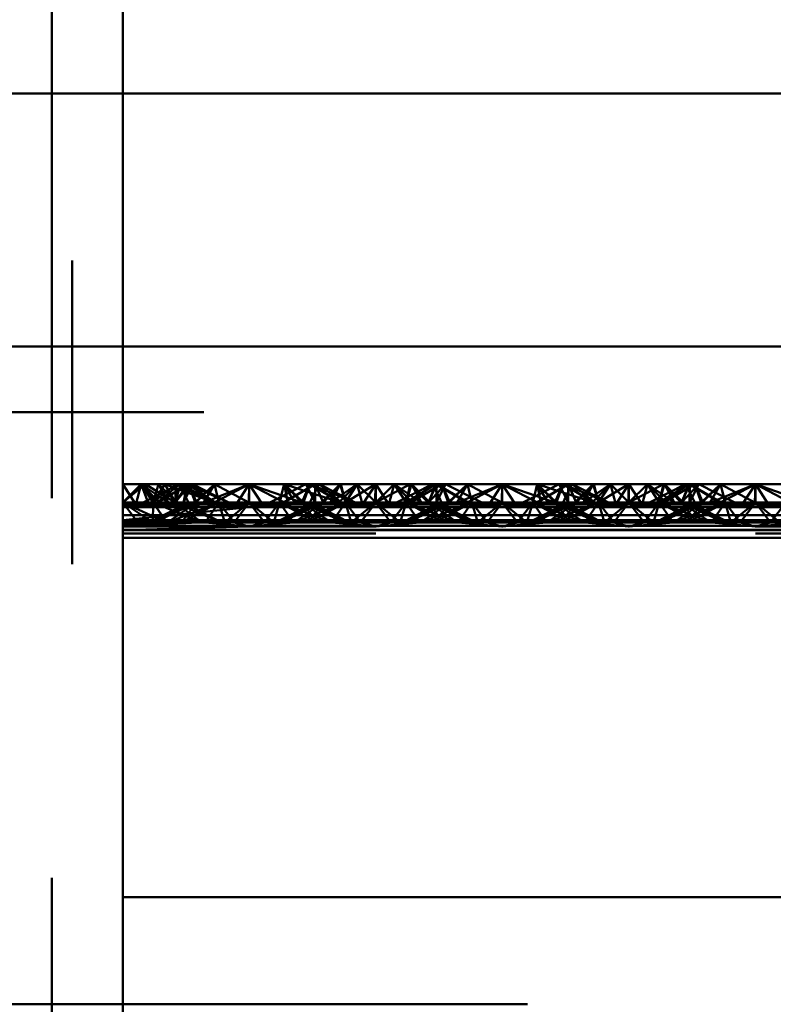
# Paper-space layout 'Layout1' of a CAD drawing. Extents: x -2 to 1033, y -36 to 596.
# Tile 221 of 256: x 368.8 to 370.29, y 482.39 to 484.33. Entities that reach past the tile are written whole.
import ezdxf

# ---------------------------------------------------------------- set-up
doc = ezdxf.new("R2010")
doc.units = 0
doc.linetypes.add('ACAD_ISO02W100', pattern=[15, 12, -3])
doc.linetypes.add('ACAD_ISO04W100', pattern=[30.5, 24, -3, 0.5, -3])
for name, color, linetype, lineweight in [('SS_JEŘÁBOVÁ DRÁHA', 11, 'CONTINUOUS', 50), ('SS_SLOUPY KRAJNÍ', 143, 'CONTINUOUS', 50), ('SS_ZEBRIK KOŠ', 75, 'CONTINUOUS', 50), ('SS_ZEBRIKY', 24, 'CONTINUOUS', 50)]:
    doc.layers.add(name, color=color, linetype=linetype, lineweight=lineweight)

psp = doc.layouts.get("Layout1")

# ---------------------------------------------------------------- linework, layer by layer
at = {"layer": 'SS_JEŘÁBOVÁ DRÁHA', "color": 7, "linetype": 'ACAD_ISO04W100', "ltscale": 0.25}
for p, q in [((368.9063, 483.255), (368.9063, 483.855)), ((368.9063, 483.255), (368.9063, 483.855)), ((369.1663, 483.555), (367.1663, 483.555)), ((369.1663, 483.555), (367.1663, 483.555)), ((368.9063, 483.555), (368.9063, 483.555)), ((368.9063, 483.555), (368.9063, 483.555))]:
    psp.add_line(p, q, dxfattribs=at)
at = {"layer": 'SS_SLOUPY KRAJNÍ', "color": 7, "linetype": 'ACAD_ISO04W100', "ltscale": 0.25}
psp.add_line((369.8063, 482.385), (357.8063, 482.385), dxfattribs=at)
at = {"layer": 'SS_ZEBRIK KOŠ', "color": 2, "linetype": 'Continuous', "ltscale": 0.25}
for p, q in [((368.8818, 483.685), (368.7394, 483.685)), ((369.0267, 483.685), (368.8818, 483.685)), ((369.1739, 483.685), (369.0267, 483.685)), ((369.3235, 483.685), (369.1739, 483.685)), ((369.4753, 483.685), (369.3235, 483.685)), ((369.6292, 483.685), (369.4753, 483.685)), ((369.7852, 483.685), (369.6292, 483.685)), ((369.9431, 483.685), (369.7852, 483.685)), ((370.1028, 483.685), (369.9431, 483.685)), ((370.2643, 483.685), (370.1028, 483.685)), ((370.4275, 483.685), (370.2643, 483.685))]:
    psp.add_line(p, q, dxfattribs=at)
at = {"layer": 'SS_ZEBRIK KOŠ', "color": 7, "linetype": 'ACAD_ISO04W100', "ltscale": 0.25, "extrusion": (5.47382e-48, 1, 6.12323e-17)}
psp.add_arc((-373.0063, 0, 484.185), 7, 340.29515, 199.70485, dxfattribs=at)
at = {"layer": 'SS_ZEBRIKY', "color": 3, "linetype": 'ACAD_ISO02W100', "ltscale": 0.25}
for p, q in [((368.8663, 378.385), (368.8663, 524.985)), ((369.0063, 483.685), (369.0063, 484.685)), ((369.0063, 483.377), (369.0504, 483.4128)), ((369.0063, 483.377), (369.0429, 483.4128)), ((369.0663, 483.377), (369.0429, 483.4128)), ((369.1184, 483.4128), (369.0469, 483.377)), ((369.0663, 483.377), (369.0504, 483.4128)), ((369.1106, 483.377), (369.0504, 483.4128)), ((369.111, 483.4128), (369.0663, 483.377)), ((369.0663, 483.377), (369.0899, 483.4128)), ((369.0768, 483.4128), (369.0663, 483.377)), ((369.1369, 483.4128), (369.0743, 483.377)), ((369.1184, 483.4128), (369.0743, 483.377)), ((369.0748, 483.377), (369.1369, 483.4128)), ((369.1184, 483.4128), (369.0748, 483.377)), ((369.1103, 483.377), (369.0899, 483.4128)), ((369.1106, 483.377), (369.0899, 483.4128)), ((369.1872, 483.377), (369.0899, 483.4128)), ((369.1103, 483.377), (369.1393, 483.4128)), ((369.1342, 483.4128), (369.1103, 483.377)), ((369.1103, 483.377), (369.1206, 483.4128)), ((369.111, 483.4128), (369.1103, 483.377)), ((369.1184, 483.4128), (369.1313, 483.3871)), ((369.1872, 483.377), (369.1206, 483.4128)), ((369.1263, 483.377), (369.144, 483.4128)), ((369.1263, 483.377), (369.1393, 483.4128)), ((369.1342, 483.4128), (369.1263, 483.377)), ((369.1369, 483.4128), (369.1493, 483.377)), ((369.1401, 483.4048), (369.1369, 483.4128)), ((369.1369, 483.4128), (369.1402, 483.4052)), ((369.1524, 483.377), (369.1369, 483.4128)), ((369.1872, 483.377), (369.1393, 483.4128)), ((369.2158, 483.377), (369.1393, 483.4128)), ((369.151, 483.377), (369.1401, 483.4048)), ((369.1402, 483.4052), (369.1524, 483.377)), ((369.1874, 483.4128), (369.1493, 483.377)), ((369.151, 483.377), (369.1728, 483.3985)), ((369.1661, 483.3762), (369.2563, 483.4128)), ((369.1874, 483.4128), (369.1661, 483.3762)), ((369.2563, 483.4128), (369.1796, 483.3728)), ((369.1874, 483.4128), (369.1936, 483.3881)), ((369.1874, 483.4128), (369.1963, 483.377)), ((369.2563, 483.4128), (369.2303, 483.3728)), ((369.2563, 483.4128), (369.2824, 483.3728)), ((369.333, 483.3728), (369.2563, 483.4128)), ((369.2563, 483.4128), (369.2563, 483.377)), ((369.3253, 483.4128), (369.3163, 483.377)), ((369.3868, 483.4128), (369.3248, 483.377)), ((369.3253, 483.4128), (369.333, 483.3728)), ((369.3253, 483.4128), (369.3466, 483.3762)), ((369.3634, 483.377), (369.3253, 483.4128)), ((369.3393, 483.3983), (369.3599, 483.377)), ((369.3516, 483.4044), (369.4369, 483.377)), ((369.3758, 483.4128), (369.3603, 483.377)), ((369.3603, 483.377), (369.3724, 483.405)), ((369.3634, 483.377), (369.3758, 483.4128)), ((369.3684, 483.4128), (369.3863, 483.377)), ((369.3724, 483.405), (369.3758, 483.4128)), ((369.3758, 483.4128), (369.4369, 483.377)), ((369.4389, 483.377), (369.3758, 483.4128)), ((369.3758, 483.4128), (369.4658, 483.377)), ((369.3813, 483.387), (369.3942, 483.4128)), ((369.3868, 483.4128), (369.3863, 483.377)), ((369.3863, 483.377), (369.3865, 483.4128)), ((369.4024, 483.377), (369.3865, 483.4128)), ((369.3868, 483.4128), (369.4024, 483.377)), ((369.4389, 483.377), (369.3942, 483.4128)), ((369.4658, 483.377), (369.3942, 483.4128)), ((369.437, 483.4128), (369.401, 483.377)), ((369.437, 483.4128), (369.4024, 483.377)), ((369.4358, 483.4128), (369.4024, 483.377)), ((369.4463, 483.377), (369.4358, 483.4128)), ((369.437, 483.4128), (369.4463, 483.377)), ((369.5057, 483.4128), (369.4463, 483.377)), ((369.4698, 483.4128), (369.4463, 483.377)), ((369.4698, 483.4128), (369.5063, 483.377)), ((369.5057, 483.4128), (369.5053, 483.377)), ((369.5057, 483.4128), (369.5063, 483.377)), ((369.5745, 483.4128), (369.5063, 483.377)), ((369.5429, 483.4128), (369.5063, 483.377)), ((369.5063, 483.4128), (369.5063, 483.377)), ((369.5429, 483.4128), (369.5663, 483.377)), ((369.6184, 483.4128), (369.5469, 483.377)), ((369.6252, 483.4128), (369.5663, 483.377)), ((369.5768, 483.4128), (369.5663, 483.377)), ((369.5745, 483.4128), (369.5663, 483.377)), ((369.6369, 483.4128), (369.5743, 483.377)), ((369.6184, 483.4128), (369.5743, 483.377)), ((369.5745, 483.4128), (369.6099, 483.377)), ((369.5748, 483.377), (369.6369, 483.4128)), ((369.5748, 483.377), (369.6184, 483.4128)), ((369.5768, 483.4128), (369.6103, 483.377)), ((369.6103, 483.377), (369.6442, 483.4128)), ((369.6265, 483.4128), (369.6103, 483.377)), ((369.6103, 483.377), (369.6252, 483.4128)), ((369.6184, 483.4128), (369.6313, 483.387)), ((369.6869, 483.377), (369.6252, 483.4128)), ((369.6263, 483.377), (369.6442, 483.4128)), ((369.6265, 483.4128), (369.6263, 483.377)), ((369.6369, 483.4128), (369.6493, 483.377)), ((369.6401, 483.4047), (369.6369, 483.4128)), ((369.6524, 483.377), (369.6369, 483.4128)), ((369.6369, 483.4128), (369.6403, 483.405)), ((369.651, 483.377), (369.6401, 483.4047)), ((369.6403, 483.405), (369.6524, 483.377)), ((369.6874, 483.4128), (369.6493, 483.377)), ((369.651, 483.377), (369.6728, 483.3985)), ((369.6661, 483.3762), (369.7563, 483.4128)), ((369.6874, 483.4128), (369.6661, 483.3762)), ((369.6796, 483.3728), (369.7563, 483.4128)), ((369.6874, 483.4128), (369.6963, 483.377)), ((369.6874, 483.4128), (369.6936, 483.3881)), ((369.7563, 483.4128), (369.7303, 483.3728)), ((369.7563, 483.4128), (369.7824, 483.3728)), ((369.7563, 483.4128), (369.833, 483.3728)), ((369.7563, 483.4128), (369.7563, 483.377)), ((369.8253, 483.4128), (369.8163, 483.377)), ((369.8868, 483.4128), (369.8248, 483.377)), ((369.8253, 483.4128), (369.833, 483.3728)), ((369.8466, 483.3762), (369.8253, 483.4128)), ((369.8634, 483.377), (369.8253, 483.4128)), ((369.8393, 483.3983), (369.8599, 483.377)), ((369.8516, 483.4044), (369.9369, 483.377)), ((369.8758, 483.4128), (369.8603, 483.377)), ((369.8603, 483.377), (369.8724, 483.405)), ((369.8634, 483.377), (369.8758, 483.4128)), ((369.8684, 483.4128), (369.8863, 483.377)), ((369.8724, 483.405), (369.8758, 483.4128)), ((369.8758, 483.4128), (369.9369, 483.377)), ((369.9389, 483.377), (369.8758, 483.4128)), ((369.8758, 483.4128), (369.9658, 483.377)), ((369.8813, 483.387), (369.8942, 483.4128)), ((369.8868, 483.4128), (369.8863, 483.377)), ((369.8863, 483.377), (369.8865, 483.4128)), ((369.9024, 483.377), (369.8865, 483.4128)), ((369.8868, 483.4128), (369.9024, 483.377)), ((369.9389, 483.377), (369.8942, 483.4128)), ((369.9658, 483.377), (369.8942, 483.4128)), ((369.901, 483.377), (369.937, 483.4128)), ((369.937, 483.4128), (369.9024, 483.377)), ((369.9024, 483.377), (369.9358, 483.4128)), ((369.9358, 483.4128), (369.9463, 483.377)), ((369.937, 483.4128), (369.9463, 483.377)), ((370.0057, 483.4128), (369.9463, 483.377)), ((369.9463, 483.377), (369.9698, 483.4128)), ((370.0063, 483.377), (369.9698, 483.4128)), ((370.0057, 483.4128), (370.0053, 483.377)), ((370.0057, 483.4128), (370.0063, 483.377)), ((370.0745, 483.4128), (370.0063, 483.377)), ((370.0429, 483.4128), (370.0063, 483.377)), ((370.0063, 483.4128), (370.0063, 483.377)), ((370.0429, 483.4128), (370.0663, 483.377)), ((370.1184, 483.4128), (370.0469, 483.377)), ((370.0663, 483.377), (370.1252, 483.4128)), ((370.0768, 483.4128), (370.0663, 483.377)), ((370.0663, 483.377), (370.0745, 483.4128)), ((370.1369, 483.4128), (370.0743, 483.377)), ((370.1184, 483.4128), (370.0743, 483.377)), ((370.0745, 483.4128), (370.1099, 483.377)), ((370.0748, 483.377), (370.1369, 483.4128)), ((370.0748, 483.377), (370.1184, 483.4128)), ((370.0768, 483.4128), (370.1103, 483.377)), ((370.1103, 483.377), (370.1442, 483.4128)), ((370.1265, 483.4128), (370.1103, 483.377)), ((370.1103, 483.377), (370.1252, 483.4128)), ((370.1184, 483.4128), (370.1313, 483.387)), ((370.1869, 483.377), (370.1252, 483.4128)), ((370.1263, 483.377), (370.1442, 483.4128)), ((370.1265, 483.4128), (370.1263, 483.377)), ((370.1369, 483.4128), (370.1493, 483.377)), ((370.1401, 483.4047), (370.1369, 483.4128)), ((370.1524, 483.377), (370.1369, 483.4128)), ((370.1369, 483.4128), (370.1403, 483.405)), ((370.151, 483.377), (370.1401, 483.4047)), ((370.1403, 483.405), (370.1524, 483.377)), ((370.1874, 483.4128), (370.1493, 483.377)), ((370.151, 483.377), (370.1728, 483.3985)), ((370.1661, 483.3762), (370.2563, 483.4128)), ((370.1874, 483.4128), (370.1661, 483.3762)), ((370.1796, 483.3728), (370.2563, 483.4128)), ((370.1874, 483.4128), (370.1963, 483.377)), ((370.1874, 483.4128), (370.1936, 483.3881)), ((370.2563, 483.4128), (370.2303, 483.3728)), ((370.2563, 483.4128), (370.2824, 483.3728)), ((370.2563, 483.4128), (370.333, 483.3728)), ((370.2563, 483.4128), (370.2563, 483.377)), ((369.1313, 483.3871), (369.1363, 483.377)), ((369.1936, 483.3881), (369.1963, 483.377)), ((369.3191, 483.3881), (369.3163, 483.377)), ((369.3226, 483.3899), (369.3599, 483.377)), ((369.3763, 483.377), (369.3813, 483.387)), ((369.6313, 483.387), (369.6363, 483.377)), ((369.6936, 483.3881), (369.6963, 483.377)), ((369.8191, 483.3881), (369.8163, 483.377)), ((369.8226, 483.3899), (369.8599, 483.377)), ((369.8763, 483.377), (369.8813, 483.387)), ((370.1313, 483.387), (370.1363, 483.377)), ((370.1936, 483.3881), (370.1963, 483.377)), ((369.0363, 483.337), (369.0063, 483.377)), ((369.0656, 483.337), (369.0063, 483.377)), ((369.093, 483.337), (369.0063, 483.377)), ((369.0063, 483.377), (369.1661, 483.3762)), ((369.0663, 483.377), (369.0063, 483.377)), ((369.1661, 483.3762), (369.0063, 483.3677)), ((369.1796, 483.3728), (369.0063, 483.3677)), ((369.2563, 483.3675), (369.0063, 483.3677)), ((369.2563, 483.3675), (369.0063, 483.342)), ((369.1312, 483.3744), (369.0583, 483.337)), ((369.0583, 483.337), (369.1379, 483.3709)), ((369.0663, 483.377), (369.0656, 483.337)), ((369.093, 483.337), (369.0663, 483.377)), ((369.0663, 483.377), (369.0935, 483.337)), ((369.1626, 483.337), (369.0663, 483.377)), ((369.1629, 483.337), (369.0663, 483.377)), ((369.1103, 483.377), (369.0663, 483.377)), ((369.0683, 483.337), (369.1524, 483.377)), ((369.1363, 483.377), (369.0683, 483.337)), ((369.1411, 483.3692), (369.0948, 483.337)), ((369.0948, 483.337), (369.1561, 483.3612)), ((369.1626, 483.337), (369.1103, 483.377)), ((369.1103, 483.377), (369.1629, 483.337)), ((369.2013, 483.337), (369.1103, 483.377)), ((369.1103, 483.377), (369.2014, 483.337)), ((369.1134, 483.377), (369.1103, 483.377)), ((369.1224, 483.337), (369.1963, 483.377)), ((369.1524, 483.377), (369.1224, 483.337)), ((369.2013, 483.337), (369.1263, 483.377)), ((369.2014, 483.337), (369.1263, 483.377)), ((369.1363, 483.377), (369.1312, 483.3744)), ((369.1379, 483.3709), (369.1524, 483.377)), ((369.1524, 483.377), (369.1411, 483.3692)), ((369.1493, 483.377), (369.1661, 483.3762)), ((369.1561, 483.3612), (369.1963, 483.377)), ((369.1661, 483.3762), (369.1796, 483.3728)), ((369.1963, 483.377), (369.1692, 483.337)), ((369.1796, 483.3728), (369.2563, 483.3675)), ((369.1963, 483.377), (369.2079, 483.337)), ((369.1963, 483.377), (369.2264, 483.337)), ((369.2079, 483.337), (369.2563, 483.377)), ((369.2563, 483.377), (369.2264, 483.337)), ((369.2303, 483.3728), (369.2563, 483.3675)), ((369.2563, 483.377), (369.2863, 483.337)), ((369.2563, 483.377), (369.3048, 483.337)), ((369.333, 483.3728), (369.2563, 483.3675)), ((369.2824, 483.3728), (369.2563, 483.3675)), ((369.3163, 483.377), (369.2863, 483.337)), ((369.3163, 483.377), (369.3048, 483.337)), ((369.3083, 483.337), (369.4024, 483.377)), ((369.3863, 483.377), (369.3083, 483.337)), ((369.3163, 483.377), (369.3344, 483.3504)), ((369.3163, 483.377), (369.3903, 483.337)), ((369.3163, 483.377), (369.3559, 483.3614)), ((369.4024, 483.377), (369.3183, 483.337)), ((369.3863, 483.377), (369.3183, 483.337)), ((369.3466, 483.3762), (369.333, 483.3728)), ((369.3448, 483.337), (369.4463, 483.377)), ((369.4024, 483.377), (369.3448, 483.337)), ((369.3466, 483.3762), (369.3634, 483.377)), ((369.3559, 483.3614), (369.4179, 483.337)), ((369.3603, 483.377), (369.3903, 483.337)), ((369.3713, 483.3693), (369.3603, 483.377)), ((369.3603, 483.377), (369.4444, 483.337)), ((369.3745, 483.371), (369.3603, 483.377)), ((369.4179, 483.337), (369.3713, 483.3693)), ((369.4463, 483.377), (369.3724, 483.337)), ((369.4024, 483.377), (369.3724, 483.337)), ((369.4543, 483.337), (369.3745, 483.371)), ((369.3763, 483.377), (369.4444, 483.337)), ((369.3813, 483.3745), (369.3763, 483.377)), ((369.4543, 483.337), (369.3813, 483.3745)), ((369.4024, 483.377), (369.3993, 483.377)), ((369.4463, 483.377), (369.4024, 483.377)), ((369.4161, 483.3762), (369.5966, 483.3762)), ((369.4463, 483.377), (369.4192, 483.337)), ((369.4463, 483.377), (369.4579, 483.337)), ((369.4463, 483.377), (369.4764, 483.337)), ((369.5063, 483.377), (369.4463, 483.377)), ((369.5063, 483.377), (369.4579, 483.337)), ((369.5063, 483.377), (369.4764, 483.337)), ((369.5063, 483.377), (369.5363, 483.337)), ((369.5063, 483.377), (369.5548, 483.337)), ((369.5663, 483.377), (369.5063, 483.377)), ((369.5663, 483.377), (369.5363, 483.337)), ((369.5663, 483.377), (369.5548, 483.337)), ((369.6524, 483.377), (369.5583, 483.337)), ((369.6313, 483.3745), (369.5583, 483.337)), ((369.5663, 483.377), (369.5935, 483.337)), ((369.5663, 483.377), (369.6403, 483.337)), ((369.5663, 483.377), (369.6679, 483.337)), ((369.6103, 483.377), (369.5663, 483.377)), ((369.5683, 483.337), (369.6524, 483.377)), ((369.6363, 483.377), (369.5683, 483.337)), ((369.6413, 483.3693), (369.5948, 483.337)), ((369.5948, 483.337), (369.6568, 483.3614)), ((369.6403, 483.337), (369.6103, 483.377)), ((369.6103, 483.377), (369.6679, 483.337)), ((369.6944, 483.337), (369.6103, 483.377)), ((369.6103, 483.377), (369.7043, 483.337)), ((369.6134, 483.377), (369.6103, 483.377)), ((369.6224, 483.337), (369.6963, 483.377)), ((369.6224, 483.337), (369.6524, 483.377)), ((369.6944, 483.337), (369.6263, 483.377)), ((369.7043, 483.337), (369.6263, 483.377)), ((369.6363, 483.377), (369.6313, 483.3745)), ((369.6524, 483.377), (369.6413, 483.3693)), ((369.6661, 483.3762), (369.6493, 483.377)), ((369.6568, 483.3614), (369.6963, 483.377)), ((369.6661, 483.3762), (369.6796, 483.3728)), ((369.6692, 483.337), (369.6963, 483.377)), ((369.7563, 483.3675), (369.6796, 483.3728)), ((369.6963, 483.377), (369.7079, 483.337)), ((369.6963, 483.377), (369.7264, 483.337)), ((369.7079, 483.337), (369.7563, 483.377)), ((369.7563, 483.377), (369.7264, 483.337)), ((369.7303, 483.3728), (369.7563, 483.3675)), ((369.7563, 483.377), (369.7863, 483.337)), ((369.7563, 483.377), (369.8048, 483.337)), ((369.7563, 483.3675), (369.833, 483.3728)), ((369.7824, 483.3728), (369.7563, 483.3675)), ((369.8163, 483.377), (369.7863, 483.337)), ((369.8163, 483.377), (369.8048, 483.337)), ((369.8083, 483.337), (369.9024, 483.377)), ((369.8863, 483.377), (369.8083, 483.337)), ((369.8163, 483.377), (369.8344, 483.3504)), ((369.8163, 483.377), (369.8903, 483.337)), ((369.8163, 483.377), (369.8559, 483.3614)), ((369.9024, 483.377), (369.8183, 483.337)), ((369.8863, 483.377), (369.8183, 483.337)), ((369.833, 483.3728), (369.8466, 483.3762)), ((369.8448, 483.337), (369.9463, 483.377)), ((369.8448, 483.337), (369.9024, 483.377)), ((369.8634, 483.377), (369.8466, 483.3762)), ((369.8559, 483.3614), (369.9179, 483.337)), ((369.8603, 483.377), (369.8903, 483.337)), ((369.8713, 483.3693), (369.8603, 483.377)), ((369.8603, 483.377), (369.9444, 483.337)), ((369.8745, 483.371), (369.8603, 483.377)), ((369.9179, 483.337), (369.8713, 483.3693)), ((369.9463, 483.377), (369.8724, 483.337)), ((369.9024, 483.377), (369.8724, 483.337)), ((369.9543, 483.337), (369.8745, 483.371)), ((369.8763, 483.377), (369.9444, 483.337)), ((369.8813, 483.3745), (369.8763, 483.377)), ((369.9543, 483.337), (369.8813, 483.3745)), ((369.9024, 483.377), (369.8993, 483.377)), ((369.9463, 483.377), (369.9024, 483.377)), ((369.9161, 483.3762), (370.0966, 483.3762)), ((369.9463, 483.377), (369.9192, 483.337)), ((369.9463, 483.377), (369.9579, 483.337)), ((369.9463, 483.377), (369.9764, 483.337)), ((370.0063, 483.377), (369.9463, 483.377)), ((370.0063, 483.377), (369.9579, 483.337)), ((369.9764, 483.337), (370.0063, 483.377)), ((370.0363, 483.337), (370.0063, 483.377)), ((370.0063, 483.377), (370.0548, 483.337)), ((370.0663, 483.377), (370.0063, 483.377)), ((370.0363, 483.337), (370.0663, 483.377)), ((370.0548, 483.337), (370.0663, 483.377)), ((370.1524, 483.377), (370.0583, 483.337)), ((370.1313, 483.3745), (370.0583, 483.337)), ((370.0663, 483.377), (370.0935, 483.337)), ((370.1403, 483.337), (370.0663, 483.377)), ((370.0663, 483.377), (370.1679, 483.337)), ((370.1103, 483.377), (370.0663, 483.377)), ((370.0683, 483.337), (370.1524, 483.377)), ((370.0683, 483.337), (370.1363, 483.377)), ((370.0948, 483.337), (370.1413, 483.3693)), ((370.0948, 483.337), (370.1568, 483.3614)), ((370.1403, 483.337), (370.1103, 483.377)), ((370.1103, 483.377), (370.1679, 483.337)), ((370.1944, 483.337), (370.1103, 483.377)), ((370.1103, 483.377), (370.2043, 483.337)), ((370.1134, 483.377), (370.1103, 483.377)), ((370.1963, 483.377), (370.1224, 483.337)), ((370.1224, 483.337), (370.1524, 483.377)), ((370.1944, 483.337), (370.1263, 483.377)), ((370.2043, 483.337), (370.1263, 483.377)), ((370.1363, 483.377), (370.1313, 483.3745)), ((370.1413, 483.3693), (370.1524, 483.377)), ((370.1661, 483.3762), (370.1493, 483.377)), ((370.1568, 483.3614), (370.1963, 483.377)), ((370.1661, 483.3762), (370.1796, 483.3728)), ((370.1692, 483.337), (370.1963, 483.377)), ((370.1796, 483.3728), (370.2563, 483.3675)), ((370.2079, 483.337), (370.1963, 483.377)), ((370.1963, 483.377), (370.2264, 483.337)), ((370.2079, 483.337), (370.2563, 483.377)), ((370.2563, 483.377), (370.2264, 483.337)), ((370.2303, 483.3728), (370.2563, 483.3675)), ((370.2563, 483.377), (370.2863, 483.337)), ((370.2563, 483.377), (370.3048, 483.337)), ((370.2563, 483.3675), (370.333, 483.3728)), ((370.2824, 483.3728), (370.2563, 483.3675)), ((370.3163, 483.377), (370.2863, 483.337)), ((369.0063, 483.342), (377.0063, 483.342)), ((369.3344, 483.3504), (369.3435, 483.337)), ((369.8344, 483.3504), (369.8435, 483.337)), ((369.0063, 483.337), (369.0363, 483.337)), ((369.1692, 483.337), (369.0063, 483.333)), ((369.0935, 483.337), (369.0063, 483.3294)), ((369.0656, 483.337), (369.0063, 483.3294)), ((369.0063, 483.3294), (369.0363, 483.337)), ((369.2563, 483.3294), (369.0063, 483.333)), ((377.0063, 483.3294), (369.0063, 483.3294)), ((369.2563, 483.3294), (369.0063, 483.322)), ((369.0063, 483.323), (377.0063, 483.323)), ((369.0063, 483.322), (377.0063, 483.322)), ((369.0363, 483.337), (369.0656, 483.337)), ((369.0656, 483.337), (369.0935, 483.337)), ((369.0935, 483.337), (369.4192, 483.337)), ((369.1692, 483.337), (369.2563, 483.3294)), ((369.2264, 483.337), (369.2563, 483.3294)), ((369.3435, 483.337), (369.2563, 483.3294)), ((369.2863, 483.337), (369.2563, 483.3294)), ((369.4192, 483.337), (369.5063, 483.3294)), ((369.4192, 483.337), (369.4764, 483.337)), ((369.4764, 483.337), (369.5063, 483.3294)), ((369.4764, 483.337), (369.5363, 483.337)), ((369.5935, 483.337), (369.5063, 483.3294)), ((369.5363, 483.337), (369.5063, 483.3294)), ((369.5363, 483.337), (369.5935, 483.337)), ((369.5935, 483.337), (369.9192, 483.337)), ((369.7563, 483.3294), (369.6692, 483.337)), ((369.7264, 483.337), (369.7563, 483.3294)), ((369.7563, 483.3294), (369.8435, 483.337)), ((369.7863, 483.337), (369.7563, 483.3294)), ((369.9192, 483.337), (370.0063, 483.3294)), ((369.9192, 483.337), (369.9764, 483.337)), ((369.9764, 483.337), (370.0063, 483.3294)), ((369.9764, 483.337), (370.0363, 483.337)), ((370.0063, 483.3294), (370.0935, 483.337)), ((370.0063, 483.3294), (370.0363, 483.337)), ((370.0363, 483.337), (370.0935, 483.337)), ((370.0935, 483.337), (370.4192, 483.337)), ((370.1692, 483.337), (370.2563, 483.3294)), ((370.2264, 483.337), (370.2563, 483.3294)), ((370.2563, 483.3294), (370.3435, 483.337)), ((370.2863, 483.337), (370.2563, 483.3294)), ((377.0063, 483.3153), (369.0063, 483.3153))]:
    psp.add_line(p, q, dxfattribs=at)
at = {"layer": 'SS_ZEBRIKY', "color": 7, "linetype": 'ACAD_ISO04W100', "ltscale": 0.25}
psp.add_line((369.0063, 524.985), (369.0063, 378.385), dxfattribs=at)
at = {"layer": 'SS_ZEBRIKY', "color": 1, "linetype": 'Continuous', "ltscale": 0.25}
psp.add_line((369.0063, 453.285), (369.0063, 483.685), dxfattribs=at)
at = {"layer": 'SS_ZEBRIKY', "color": 7, "linetype": 'Continuous', "ltscale": 0.25}
for p, q in [((369.0324, 483.3728), (369.0063, 483.4128)), ((369.0429, 483.4128), (369.0063, 483.4128)), ((369.0429, 483.4128), (369.0324, 483.3728)), ((369.0581, 483.3728), (369.0429, 483.4128)), ((369.083, 483.3728), (369.0429, 483.4128)), ((369.0966, 483.3762), (369.0429, 483.4128)), ((369.0768, 483.4128), (369.0429, 483.4128)), ((369.0768, 483.4128), (369.0966, 483.3762)), ((369.0768, 483.4128), (369.1134, 483.377)), ((369.111, 483.4128), (369.0768, 483.4128)), ((369.111, 483.4128), (369.1134, 483.377)), ((369.111, 483.4128), (369.1888, 483.377)), ((369.1342, 483.4128), (369.111, 483.4128)), ((369.1342, 483.4128), (369.1888, 483.377)), ((369.1342, 483.4128), (369.2158, 483.377)), ((369.144, 483.4128), (369.1342, 483.4128)), ((369.2158, 483.377), (369.144, 483.4128)), ((369.1874, 483.4128), (369.144, 483.4128)), ((369.1728, 483.3985), (369.1874, 483.4128)), ((369.1874, 483.4128), (369.2553, 483.377)), ((369.2563, 483.4128), (369.1874, 483.4128)), ((369.2553, 483.377), (369.2563, 483.4128)), ((369.2563, 483.4128), (369.3226, 483.3899)), ((369.3253, 483.4128), (369.2563, 483.4128)), ((369.3684, 483.4128), (369.2969, 483.377)), ((369.3243, 483.377), (369.3865, 483.4128)), ((369.3253, 483.4128), (369.3393, 483.3983)), ((369.3253, 483.4128), (369.3516, 483.4044)), ((369.3684, 483.4128), (369.3253, 483.4128)), ((369.3865, 483.4128), (369.3684, 483.4128)), ((369.4358, 483.4128), (369.3865, 483.4128)), ((369.3993, 483.377), (369.4358, 483.4128)), ((369.4161, 483.3762), (369.4698, 483.4128)), ((369.4358, 483.4128), (369.4161, 483.3762)), ((369.4698, 483.4128), (369.4296, 483.3728)), ((369.4698, 483.4128), (369.4358, 483.4128)), ((369.4698, 483.4128), (369.4803, 483.3728)), ((369.5063, 483.4128), (369.4698, 483.4128)), ((369.5063, 483.4128), (369.4803, 483.3728)), ((369.5063, 483.4128), (369.5324, 483.3728)), ((369.5429, 483.4128), (369.5063, 483.4128)), ((369.5324, 483.3728), (369.5429, 483.4128)), ((369.5429, 483.4128), (369.583, 483.3728)), ((369.5429, 483.4128), (369.5966, 483.3762)), ((369.5768, 483.4128), (369.5429, 483.4128)), ((369.5768, 483.4128), (369.5966, 483.3762)), ((369.5768, 483.4128), (369.6134, 483.377)), ((369.6265, 483.4128), (369.5768, 483.4128)), ((369.6265, 483.4128), (369.6889, 483.377)), ((369.6442, 483.4128), (369.6265, 483.4128)), ((369.7158, 483.377), (369.6442, 483.4128)), ((369.6874, 483.4128), (369.6442, 483.4128)), ((369.6728, 483.3985), (369.6874, 483.4128)), ((369.6874, 483.4128), (369.7553, 483.377)), ((369.7563, 483.4128), (369.6874, 483.4128)), ((369.7563, 483.4128), (369.7553, 483.377)), ((369.7563, 483.4128), (369.8226, 483.3899)), ((369.8253, 483.4128), (369.7563, 483.4128)), ((369.8684, 483.4128), (369.7969, 483.377)), ((369.8243, 483.377), (369.8865, 483.4128)), ((369.8253, 483.4128), (369.8393, 483.3983)), ((369.8253, 483.4128), (369.8516, 483.4044)), ((369.8684, 483.4128), (369.8253, 483.4128)), ((369.8865, 483.4128), (369.8684, 483.4128)), ((369.9358, 483.4128), (369.8865, 483.4128)), ((369.8993, 483.377), (369.9358, 483.4128)), ((369.9161, 483.3762), (369.9698, 483.4128)), ((369.9161, 483.3762), (369.9358, 483.4128)), ((369.9296, 483.3728), (369.9698, 483.4128)), ((369.9698, 483.4128), (369.9358, 483.4128)), ((369.9698, 483.4128), (369.9803, 483.3728)), ((370.0063, 483.4128), (369.9698, 483.4128)), ((369.9803, 483.3728), (370.0063, 483.4128)), ((370.0063, 483.4128), (370.0324, 483.3728)), ((370.0429, 483.4128), (370.0063, 483.4128)), ((370.0324, 483.3728), (370.0429, 483.4128)), ((370.0429, 483.4128), (370.083, 483.3728)), ((370.0429, 483.4128), (370.0966, 483.3762)), ((370.0768, 483.4128), (370.0429, 483.4128)), ((370.0768, 483.4128), (370.0966, 483.3762)), ((370.0768, 483.4128), (370.1134, 483.377)), ((370.1265, 483.4128), (370.0768, 483.4128)), ((370.1265, 483.4128), (370.1889, 483.377)), ((370.1442, 483.4128), (370.1265, 483.4128)), ((370.2158, 483.377), (370.1442, 483.4128)), ((370.1874, 483.4128), (370.1442, 483.4128)), ((370.1728, 483.3985), (370.1874, 483.4128)), ((370.1874, 483.4128), (370.2553, 483.377)), ((370.2563, 483.4128), (370.1874, 483.4128)), ((370.2563, 483.4128), (370.2553, 483.377)), ((370.2563, 483.4128), (370.3226, 483.3899)), ((370.3253, 483.4128), (370.2563, 483.4128)), ((369.0063, 483.3728), (369.0324, 483.3728)), ((369.083, 483.3728), (369.0063, 483.3675)), ((369.0063, 483.3675), (369.0581, 483.3728)), ((369.0063, 483.3675), (369.0324, 483.3728)), ((372.5063, 483.3675), (369.0063, 483.3675)), ((369.0324, 483.3728), (369.0581, 483.3728)), ((369.0581, 483.3728), (369.083, 483.3728)), ((369.0966, 483.3762), (369.083, 483.3728)), ((369.083, 483.3728), (369.4296, 483.3728)), ((369.1134, 483.377), (369.0966, 483.3762)), ((369.0966, 483.3762), (369.4161, 483.3762)), ((369.3993, 483.377), (369.1134, 483.377)), ((369.3993, 483.377), (369.4161, 483.3762)), ((369.4161, 483.3762), (369.4296, 483.3728)), ((369.4296, 483.3728), (369.5063, 483.3675)), ((369.4296, 483.3728), (369.4803, 483.3728)), ((369.4803, 483.3728), (369.5063, 483.3675)), ((369.4803, 483.3728), (369.5324, 483.3728)), ((369.583, 483.3728), (369.5063, 483.3675)), ((369.5324, 483.3728), (369.5063, 483.3675)), ((369.5324, 483.3728), (369.583, 483.3728)), ((369.5966, 483.3762), (369.583, 483.3728)), ((369.583, 483.3728), (369.9296, 483.3728)), ((369.6134, 483.377), (369.5966, 483.3762)), ((369.5966, 483.3762), (369.9161, 483.3762)), ((369.8993, 483.377), (369.6134, 483.377)), ((369.8993, 483.377), (369.9161, 483.3762)), ((369.9161, 483.3762), (369.9296, 483.3728)), ((369.9296, 483.3728), (370.0063, 483.3675)), ((369.9296, 483.3728), (369.9803, 483.3728)), ((369.9803, 483.3728), (370.0063, 483.3675)), ((369.9803, 483.3728), (370.0324, 483.3728)), ((370.0063, 483.3675), (370.083, 483.3728)), ((370.0063, 483.3675), (370.0324, 483.3728)), ((370.0324, 483.3728), (370.083, 483.3728)), ((370.083, 483.3728), (370.0966, 483.3762)), ((370.083, 483.3728), (370.4296, 483.3728)), ((370.0966, 483.3762), (370.1134, 483.377)), ((370.0966, 483.3762), (370.4161, 483.3762)), ((370.3993, 483.377), (370.1134, 483.377)), ((369.0063, 483.3519), (372.5063, 483.3519)), ((369.0063, 483.3309), (372.5063, 483.3309)), ((372.5063, 483.307), (369.0063, 483.307)), ((372.5063, 482.597), (369.0063, 482.597))]:
    psp.add_line(p, q, dxfattribs=at)

doc.saveas('drawing.dxf')
